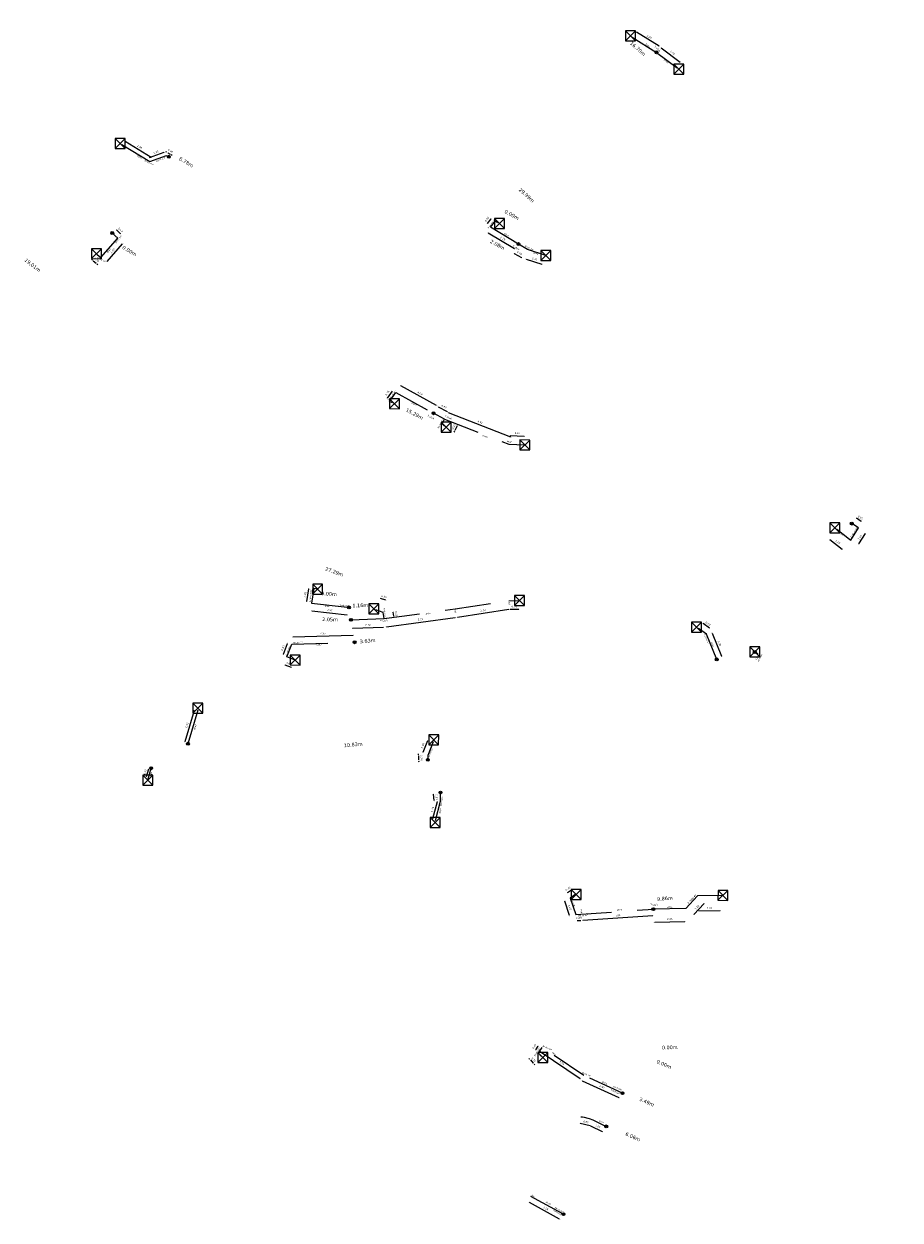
# Model space of a CAD drawing. Header units: inches. Extents: x 0 to 191500, y 0 to 342750.
# Tile 139 of 256: x 187116 to 187177, y 331186 to 331270. Entities that reach past the tile are written whole.
import ezdxf

# ---------------------------------------------------------------- set-up
doc = ezdxf.new("R2010")
doc.units = ezdxf.units.IN
doc.header["$MEASUREMENT"] = 0
doc.linetypes.add('RI-HWA_KOLKAANSLUITING', pattern=[4.3, 2.5, -1.8])
doc.linetypes.add('RI-VWA_HUISAANSLUITING', pattern=[6.1, 2.5, -1.8, 0, -1.8])
doc.layers.get('0').update_dxf_attribs({"lineweight": 20})
for name, color, linetype, lineweight in [('ECW', 150, 'Continuous', 20), ('N-WE-RI-HWA-MAATVOERING-T25', 151, 'Continuous', 20), ('N-WE-RI-HWA_KOLK-S', 150, 'Continuous', 20), ('N-WE-RI-HWA_KOLKAANSLUITING_PVC_160-G', 150, 'RI-HWA_KOLKAANSLUITING', 20), ('N-WE-RI-INLAAT', 7, 'Continuous', 20), ('N-WE-RI-VWA-MAATVOERING-T25', 30, 'Continuous', 20), ('N-WE-RI-VWA_HUISAANSLUITING_PVC_160-G', 20, 'RI-VWA_HUISAANSLUITING', 20), ('Tekst algemeen', 7, 'Continuous', 20)]:
    doc.layers.add(name, color=color, linetype=linetype, lineweight=lineweight)
doc.styles.add('CT_m_1_100_2.5mm', font='verdana.ttf', dxfattribs={"height": 0.25})
doc.styles.add('CT_m_1_50_2.5mm', font='verdana.ttf', dxfattribs={"height": 0.125})
picture_1 = doc.add_image_def('image1.ecw', size_in_pixel=(220000, 285000))

# ---------------------------------------------------------------- blocks, each defined once
blk = doc.blocks.new('A$C2C270354')
h = blk.add_hatch(color=256)
h.dxf.hatch_style = 1
edge = h.paths.add_edge_path()
edge.add_arc((0, 0), 0.1, 0, 360)
blk.add_circle((0, 0), 0.1)

msp = doc.modelspace()

# ---------------------------------------------------------------- linework, layer by layer
at = {"layer": 'N-WE-RI-HWA-MAATVOERING-T25'}
for p, q in [((187160.10749, 331268.40512), (187158.53076, 331269.37941)), ((187160.26477, 331268.29482), (187161.57597, 331267.30232)), ((187122.81561, 331261.76213), (187124.65224, 331260.64769)), ((187124.53576, 331260.63367), (187125.54595, 331261.00284)), ((187125.74232, 331260.99244), (187125.67594, 331261.02734)), ((187125.8087, 331260.95753), (187125.96957, 331260.87293)), ((187126.03595, 331260.83802), (187126.10233, 331260.80311)), ((187148.1215, 331256.03202), (187148.37692, 331256.35805)), ((187122.22707, 331255.56733), (187122.50231, 331255.30732)), ((187150.01125, 331254.25055), (187148.17995, 331255.35542)), ((187121.56325, 331253.35818), (187122.64672, 331254.59883)), ((187120.53512, 331253.45839), (187120.4775, 331253.50641)), ((187120.59273, 331253.41037), (187120.79505, 331253.24174)), ((187150.00218, 331253.93185), (187150.50078, 331253.63755)), ((187150.82211, 331253.53479), (187151.92286, 331253.17296)), ((187120.85267, 331253.19372), (187120.91028, 331253.1457)), ((187141.47178, 331244.31065), (187141.11794, 331243.80994)), ((187144.56969, 331243.30371), (187142.07676, 331244.68684)), ((187144.68304, 331243.2181), (187145.31703, 331242.88017)), ((187145.37998, 331242.81043), (187149.73449, 331241.11374)), ((187146.02024, 331241.89393), (187145.85375, 331241.56927)), ((187146.05446, 331241.96067), (187146.08869, 331242.02741)), ((187145.81953, 331241.50253), (187145.7853, 331241.43579)), ((187149.72213, 331241.21292), (187150.68716, 331241.16404)), ((187174.23423, 331235.20776), (187173.89222, 331235.42442)), ((187174.06437, 331233.63245), (187174.52335, 331234.35697)), ((187172.04711, 331233.95492), (187172.90953, 331233.27737)), ((187135.52401, 331229.62212), (187135.64725, 331230.49416)), ((187141.03063, 331229.70129), (187140.64885, 331229.82068)), ((187146.04105, 331228.51578), (187149.63056, 331229.06983)), ((187149.70222, 331229.06748), (187150.31007, 331229.08067)), ((187135.86193, 331228.96167), (187138.31804, 331228.6797)), ((187141.0674, 331227.84273), (187145.88154, 331228.48843)), ((187141.58323, 331228.59575), (187141.54431, 331228.87006)), ((187138.69262, 331227.74231), (187140.86242, 331227.82916)), ((187163.63108, 331227.74495), (187163.19316, 331228.06451)), ((187163.8158, 331227.40893), (187164.48056, 331225.78622)), ((187133.8747, 331225.92824), (187134.16819, 331226.67174)), ((187138.75716, 331227.243), (187134.53605, 331227.11186)), ((187133.9856, 331225.18435), (187134.41067, 331225.01656)), ((187127.64643, 331222.00654), (187127.00254, 331219.8165)), ((187143.94529, 331219.87956), (187143.62221, 331219.05581)), ((187143.31043, 331218.90197), (187143.30843, 331218.97694)), ((187143.31243, 331218.827), (187143.31982, 331218.54985)), ((187143.32182, 331218.47488), (187143.32382, 331218.39991)), ((187124.31949, 331217.38382), (187124.47578, 331217.93318)), ((187144.31767, 331214.44288), (187144.63779, 331215.63551)), ((187144.39869, 331215.70227), (187144.36948, 331216.16287)), ((187153.72263, 331209.28471), (187153.99791, 331209.47363)), ((187153.85971, 331207.68088), (187153.52544, 331208.67499)), ((187162.53527, 331207.73719), (187163.26658, 331208.51188)), ((187154.64785, 331207.31184), (187154.39562, 331207.29467)), ((187159.6724, 331207.65548), (187154.7974, 331207.32354)), ((187162.89751, 331208.00131), (187164.36803, 331208.02726)), ((187159.81218, 331207.21124), (187161.91567, 331207.2599)), ((187151.65638, 331198.54759), (187151.48168, 331198.28302)), ((187154.61311, 331196.26853), (187151.80166, 331198.14737)), ((187151.07146, 331197.63902), (187151.02125, 331197.69474)), ((187151.12166, 331197.5833), (187151.32857, 331197.35368)), ((187151.37877, 331197.29797), (187151.42898, 331197.24225)), ((187157.32229, 331194.9371), (187154.76116, 331196.10771))]:
    msp.add_line(p, q, dxfattribs=at)
for points in [[(187158.53733, 331269.39004), (187158.52419, 331269.36878), (187158.46696, 331269.41883)], [(187160.11406, 331268.41575), (187160.10092, 331268.39448), (187160.17129, 331268.36569)], [(187160.27231, 331268.30478), (187160.25723, 331268.28485), (187160.20497, 331268.34008)], [(187161.58351, 331267.31228), (187161.56842, 331267.29235), (187161.63577, 331267.25705)], [(187122.82209, 331261.77281), (187122.80912, 331261.75144), (187122.75149, 331261.80103)], [(187125.54166, 331261.01458), (187125.55024, 331260.9911), (187125.61639, 331261.02859)], [(187125.74814, 331261.0035), (187125.7365, 331260.98137), (187125.8087, 331260.95753)], [(187126.04177, 331260.84908), (187126.03013, 331260.82695), (187125.96957, 331260.87293)], [(187124.53147, 331260.64541), (187124.54006, 331260.62193), (187124.46532, 331260.60792)], [(187124.65873, 331260.65838), (187124.64576, 331260.637), (187124.71636, 331260.60878)], [(187148.11166, 331256.03973), (187148.13134, 331256.02431), (187148.07525, 331255.97298)], [(187148.36708, 331256.36576), (187148.38676, 331256.35035), (187148.42318, 331256.41709)], [(187122.23565, 331255.57642), (187122.21848, 331255.55824), (187122.17255, 331255.61883)], [(187122.5109, 331255.31641), (187122.49373, 331255.29824), (187122.55684, 331255.25582)], [(187148.18641, 331255.36612), (187148.17349, 331255.34471), (187148.11573, 331255.39416)], [(187122.63731, 331254.60705), (187122.65614, 331254.5906), (187122.69605, 331254.65532)], [(187150.01771, 331254.26125), (187150.0048, 331254.23985), (187150.07547, 331254.21181)], [(187120.54312, 331253.46799), (187120.52711, 331253.44879), (187120.59273, 331253.41037)], [(187120.86067, 331253.20332), (187120.84466, 331253.18412), (187120.79505, 331253.24174)], [(187121.55383, 331253.3664), (187121.57266, 331253.34995), (187121.51391, 331253.30169)], [(187150.00853, 331253.94261), (187149.99583, 331253.92108), (187149.93759, 331253.96997)], [(187150.50714, 331253.64832), (187150.49443, 331253.62679), (187150.56537, 331253.59943)], [(187150.82601, 331253.54667), (187150.8182, 331253.52292), (187150.75086, 331253.55821)], [(187151.92677, 331253.18483), (187151.91896, 331253.16108), (187151.99411, 331253.14953)], [(187141.46157, 331244.31786), (187141.48199, 331244.30343), (187141.51506, 331244.3719)], [(187142.08282, 331244.69777), (187142.0707, 331244.67591), (187142.01118, 331244.72323)], [(187141.10774, 331243.81715), (187141.12815, 331243.80272), (187141.07466, 331243.74869)], [(187144.57576, 331243.31464), (187144.56363, 331243.29278), (187144.63527, 331243.26733)], [(187144.68892, 331243.22913), (187144.67716, 331243.20707), (187144.61685, 331243.25338)], [(187145.38452, 331242.82207), (187145.37545, 331242.79878), (187145.3101, 331242.83766)], [(187145.32291, 331242.8912), (187145.31115, 331242.86914), (187145.38322, 331242.84489)], [(187145.8084, 331241.50823), (187145.83065, 331241.49683), (187145.85375, 331241.56927)], [(187146.04334, 331241.96637), (187146.06559, 331241.95497), (187146.02024, 331241.89393)], [(187149.72276, 331241.2254), (187149.72149, 331241.20043), (187149.64722, 331241.21671)], [(187149.73903, 331241.12539), (187149.72995, 331241.10209), (187149.80438, 331241.08651)], [(187150.68779, 331241.17652), (187150.68652, 331241.15156), (187150.76206, 331241.16025)], [(187173.89891, 331235.43498), (187173.88553, 331235.41386), (187173.82886, 331235.46455)], [(187174.24092, 331235.21832), (187174.22754, 331235.1972), (187174.29759, 331235.16762)], [(187174.51279, 331234.36366), (187174.53391, 331234.35028), (187174.56349, 331234.42033)], [(187172.05483, 331233.96475), (187172.03939, 331233.94509), (187171.98813, 331234.00125)], [(187172.91725, 331233.2872), (187172.90181, 331233.26754), (187172.96851, 331233.23104)], [(187174.05381, 331233.63913), (187174.07493, 331233.62576), (187174.02424, 331233.56909)], [(187135.63487, 331230.49591), (187135.65963, 331230.49241), (187135.65774, 331230.56842)], [(187140.65258, 331229.83261), (187140.64512, 331229.80875), (187140.57727, 331229.84307)], [(187135.51163, 331229.62386), (187135.53638, 331229.62037), (187135.51351, 331229.54785)], [(187141.03436, 331229.71322), (187141.0269, 331229.68936), (187141.10221, 331229.6789)], [(187149.70195, 331229.07998), (187149.70249, 331229.05498), (187149.62723, 331229.06586)], [(187149.62865, 331229.08218), (187149.63246, 331229.05747), (187149.70468, 331229.08127)], [(187150.3098, 331229.09316), (187150.31034, 331229.06817), (187150.38505, 331229.08229)], [(187135.86336, 331228.97409), (187135.8605, 331228.94926), (187135.78742, 331228.97023)], [(187138.31946, 331228.69211), (187138.31661, 331228.66728), (187138.39255, 331228.67114)], [(187141.55669, 331228.87182), (187141.53194, 331228.86831), (187141.53378, 331228.94432)], [(187141.59561, 331228.5975), (187141.57086, 331228.59399), (187141.59377, 331228.52149)], [(187145.87987, 331228.50082), (187145.8832, 331228.47604), (187145.95587, 331228.4984)], [(187146.03915, 331228.52814), (187146.04296, 331228.50343), (187145.96693, 331228.50434)], [(187138.69212, 331227.7548), (187138.69312, 331227.72982), (187138.61768, 331227.73931)], [(187140.86192, 331227.84165), (187140.86292, 331227.81667), (187140.93736, 331227.83216)], [(187141.06574, 331227.85512), (187141.06906, 331227.83034), (187140.99307, 331227.83276)], [(187163.20053, 331228.07461), (187163.18579, 331228.05441), (187163.13258, 331228.10872)], [(187163.63844, 331227.75505), (187163.62371, 331227.73486), (187163.69166, 331227.70074)], [(187163.82736, 331227.41367), (187163.80423, 331227.40419), (187163.78736, 331227.47833)], [(187134.15656, 331226.67633), (187134.17981, 331226.66715), (187134.19572, 331226.7415)], [(187134.53566, 331227.12435), (187134.53644, 331227.09937), (187134.46109, 331227.10953)], [(187138.75677, 331227.25549), (187138.75754, 331227.2305), (187138.83212, 331227.24533)], [(187133.86308, 331225.93283), (187133.88633, 331225.92365), (187133.84717, 331225.85848)], [(187164.49213, 331225.79096), (187164.469, 331225.78148), (187164.509, 331225.71682)], [(187133.99019, 331225.19597), (187133.98101, 331225.17272), (187133.91583, 331225.21188)], [(187134.41526, 331225.02818), (187134.40608, 331225.00493), (187134.48043, 331224.98902)], [(187127.63444, 331222.01007), (187127.65843, 331222.00301), (187127.66759, 331222.07849)], [(187126.99055, 331219.82002), (187127.01453, 331219.81297), (187126.98138, 331219.74454)], [(187143.93365, 331219.88413), (187143.95693, 331219.875), (187143.97268, 331219.94939)], [(187143.61057, 331219.06037), (187143.63384, 331219.05124), (187143.59482, 331218.98599)], [(187143.32293, 331218.9023), (187143.29794, 331218.90164), (187143.31243, 331218.827)], [(187143.33432, 331218.47521), (187143.30933, 331218.47455), (187143.31982, 331218.54985)], [(187124.30747, 331217.38724), (187124.33151, 331217.3804), (187124.29897, 331217.31168)], [(187124.46375, 331217.9366), (187124.4878, 331217.92976), (187124.4963, 331218.00532)], [(187144.38196, 331216.16367), (187144.35701, 331216.16208), (187144.36474, 331216.23772)], [(187144.41116, 331215.70306), (187144.38621, 331215.70148), (187144.40343, 331215.62742)], [(187144.62572, 331215.63875), (187144.64987, 331215.63227), (187144.65724, 331215.70794)], [(187144.30559, 331214.44612), (187144.32974, 331214.43963), (187144.29822, 331214.37044)], [(187153.71556, 331209.29502), (187153.72971, 331209.2744), (187153.66079, 331209.24227)], [(187153.99084, 331209.48394), (187154.00498, 331209.46333), (187154.05975, 331209.51607)], [(187153.53729, 331208.67898), (187153.51359, 331208.67101), (187153.50154, 331208.74608)], [(187163.25749, 331208.52046), (187163.27566, 331208.5033), (187163.31806, 331208.56642)], [(187153.87155, 331207.68486), (187153.84786, 331207.67689), (187153.88361, 331207.60979)], [(187154.39477, 331207.30714), (187154.39647, 331207.2822), (187154.32079, 331207.28957)], [(187154.647, 331207.32431), (187154.6487, 331207.29937), (187154.72267, 331207.31694)], [(187154.79655, 331207.33601), (187154.79825, 331207.31107), (187154.72257, 331207.31845)], [(187159.67155, 331207.66795), (187159.67325, 331207.64301), (187159.74723, 331207.66058)], [(187161.91538, 331207.27239), (187161.91596, 331207.2474), (187161.99065, 331207.26163)], [(187162.52618, 331207.74577), (187162.54435, 331207.72861), (187162.48378, 331207.68265)], [(187162.89729, 331208.0138), (187162.89773, 331207.98881), (187162.82252, 331207.99998)], [(187164.36781, 331208.03976), (187164.36825, 331208.01476), (187164.44302, 331208.02858)], [(187159.81189, 331207.22373), (187159.81247, 331207.19874), (187159.7372, 331207.2095)], [(187151.47124, 331198.2899), (187151.49211, 331198.27613), (187151.44035, 331198.22043)], [(187151.64595, 331198.55448), (187151.66681, 331198.5407), (187151.69771, 331198.61018)], [(187151.80861, 331198.15776), (187151.79472, 331198.13697), (187151.73931, 331198.18904)], [(187151.08074, 331197.64739), (187151.06217, 331197.63065), (187151.12166, 331197.5833)], [(187151.38806, 331197.30633), (187151.36949, 331197.2896), (187151.32857, 331197.35368)], [(187154.62005, 331196.27892), (187154.60616, 331196.25814), (187154.67547, 331196.22686)], [(187154.76636, 331196.11908), (187154.75596, 331196.09634), (187154.69295, 331196.13889)], [(187157.32748, 331194.94847), (187157.31709, 331194.92573), (187157.3905, 331194.90592)]]:
    msp.add_solid(points, dxfattribs=at)
at = {"layer": 'N-WE-RI-HWA_KOLK-S'}
for p, q in [((187157.76352, 331269.47597, 54.479), (187157.76203, 331268.77952, 54.479)), ((187157.76203, 331268.77952, 54.479), (187158.45997, 331269.47448, 54.479)), ((187157.76352, 331269.47597, 54.479), (187158.45848, 331268.77803, 54.479)), ((187158.45997, 331269.47448, 54.479), (187157.76352, 331269.47597, 54.479)), ((187158.45848, 331268.77803, 54.479), (187158.45997, 331269.47448, 54.479)), ((187157.76203, 331268.77952, 54.479), (187158.45848, 331268.77803, 54.479)), ((187161.13952, 331267.16097, 54.434), (187161.13803, 331266.46452, 54.434)), ((187161.13803, 331266.46452, 54.434), (187161.83597, 331267.15948, 54.434)), ((187161.13952, 331267.16097, 54.434), (187161.83448, 331266.46303, 54.434)), ((187161.83597, 331267.15948, 54.434), (187161.13952, 331267.16097, 54.434)), ((187161.83448, 331266.46303, 54.434), (187161.83597, 331267.15948, 54.434)), ((187161.13803, 331266.46452, 54.434), (187161.83448, 331266.46303, 54.434)), ((187122.12552, 331261.95397, 54.127), (187122.12403, 331261.25752, 54.127)), ((187122.12403, 331261.25752, 54.127), (187122.82197, 331261.95248, 54.127)), ((187122.12552, 331261.95397, 54.127), (187122.82048, 331261.25603, 54.127)), ((187122.82197, 331261.95248, 54.127), (187122.12552, 331261.95397, 54.127)), ((187122.82048, 331261.25603, 54.127), (187122.82197, 331261.95248, 54.127)), ((187122.12403, 331261.25752, 54.127), (187122.82048, 331261.25603, 54.127)), ((187148.61252, 331256.36197, 54.122), (187148.61103, 331255.66552, 54.122)), ((187148.61103, 331255.66552, 54.122), (187149.30897, 331256.36048, 54.122)), ((187148.61252, 331256.36197, 54.122), (187149.30748, 331255.66403, 54.122)), ((187149.30897, 331256.36048, 54.122), (187148.61252, 331256.36197, 54.122)), ((187149.30748, 331255.66403, 54.122), (187149.30897, 331256.36048, 54.122)), ((187148.61103, 331255.66552, 54.122), (187149.30748, 331255.66403, 54.122)), ((187120.46852, 331254.26097, 54.092), (187120.46703, 331253.56452, 54.092)), ((187120.46703, 331253.56452, 54.092), (187121.16497, 331254.25948, 54.092)), ((187120.46852, 331254.26097, 54.092), (187121.16348, 331253.56303, 54.092)), ((187121.16497, 331254.25948, 54.092), (187120.46852, 331254.26097, 54.092)), ((187121.16348, 331253.56303, 54.092), (187121.16497, 331254.25948, 54.092)), ((187151.85552, 331254.13397, 54.063), (187151.85403, 331253.43752, 54.063)), ((187151.85403, 331253.43752, 54.063), (187152.55197, 331254.13248, 54.063)), ((187151.85552, 331254.13397, 54.063), (187152.55048, 331253.43603, 54.063)), ((187152.55197, 331254.13248, 54.063), (187151.85552, 331254.13397, 54.063)), ((187152.55048, 331253.43603, 54.063), (187152.55197, 331254.13248, 54.063)), ((187120.46703, 331253.56452, 54.092), (187121.16348, 331253.56303, 54.092)), ((187151.85403, 331253.43752, 54.063), (187152.55048, 331253.43603, 54.063)), ((187141.29152, 331243.78197, 53.791), (187141.29003, 331243.08552, 53.791)), ((187141.29003, 331243.08552, 53.791), (187141.98797, 331243.78048, 53.791)), ((187141.29152, 331243.78197, 53.791), (187141.98648, 331243.08403, 53.791)), ((187141.98797, 331243.78048, 53.791), (187141.29152, 331243.78197, 53.791)), ((187141.98648, 331243.08403, 53.791), (187141.98797, 331243.78048, 53.791)), ((187141.29003, 331243.08552, 53.791), (187141.98648, 331243.08403, 53.791)), ((187144.90552, 331242.13597, 53.861), (187144.90403, 331241.43952, 53.861)), ((187144.90403, 331241.43952, 53.861), (187145.60197, 331242.13448, 53.861)), ((187144.90552, 331242.13597, 53.861), (187145.60048, 331241.43803, 53.861)), ((187145.60197, 331242.13448, 53.861), (187144.90552, 331242.13597, 53.861)), ((187145.60048, 331241.43803, 53.861), (187145.60197, 331242.13448, 53.861)), ((187144.90403, 331241.43952, 53.861), (187145.60048, 331241.43803, 53.861)), ((187150.38352, 331240.89597, 53.809), (187150.38203, 331240.19952, 53.809)), ((187150.38203, 331240.19952, 53.809), (187151.07997, 331240.89448, 53.809)), ((187150.38352, 331240.89597, 53.809), (187151.07848, 331240.19803, 53.809)), ((187151.07997, 331240.89448, 53.809), (187150.38352, 331240.89597, 53.809)), ((187151.07848, 331240.19803, 53.809), (187151.07997, 331240.89448, 53.809)), ((187150.38203, 331240.19952, 53.809), (187151.07848, 331240.19803, 53.809)), ((187172.04352, 331235.10497, 53.839), (187172.04203, 331234.40852, 53.839)), ((187172.04203, 331234.40852, 53.839), (187172.73997, 331235.10348, 53.839)), ((187172.04352, 331235.10497, 53.839), (187172.73848, 331234.40703, 53.839)), ((187172.73997, 331235.10348, 53.839), (187172.04352, 331235.10497, 53.839)), ((187172.73848, 331234.40703, 53.839), (187172.73997, 331235.10348, 53.839)), ((187172.04203, 331234.40852, 53.839), (187172.73848, 331234.40703, 53.839)), ((187135.92152, 331230.81797, 53.596), (187135.92003, 331230.12152, 53.596)), ((187135.92003, 331230.12152, 53.596), (187136.61797, 331230.81648, 53.596)), ((187135.92152, 331230.81797, 53.596), (187136.61648, 331230.12003, 53.596)), ((187136.61797, 331230.81648, 53.596), (187135.92152, 331230.81797, 53.596)), ((187136.61648, 331230.12003, 53.596), (187136.61797, 331230.81648, 53.596)), ((187135.92003, 331230.12152, 53.596), (187136.61648, 331230.12003, 53.596)), ((187150.02452, 331230.03297, 53.618), (187150.02303, 331229.33652, 53.618)), ((187150.02303, 331229.33652, 53.618), (187150.72097, 331230.03148, 53.618)), ((187150.02452, 331230.03297, 53.618), (187150.71948, 331229.33503, 53.618)), ((187150.72097, 331230.03148, 53.618), (187150.02452, 331230.03297, 53.618)), ((187150.71948, 331229.33503, 53.618), (187150.72097, 331230.03148, 53.618)), ((187139.84352, 331229.45297, 53.55), (187139.84203, 331228.75652, 53.55)), ((187139.84203, 331228.75652, 53.55), (187140.53997, 331229.45148, 53.55)), ((187139.84352, 331229.45297, 53.55), (187140.53848, 331228.75503, 53.55)), ((187140.53997, 331229.45148, 53.55), (187139.84352, 331229.45297, 53.55)), ((187140.53848, 331228.75503, 53.55), (187140.53997, 331229.45148, 53.55)), ((187150.02303, 331229.33652, 53.618), (187150.71948, 331229.33503, 53.618)), ((187139.84203, 331228.75652, 53.55), (187140.53848, 331228.75503, 53.55)), ((187162.38749, 331228.167, 53.79), (187162.386, 331227.47055, 53.79)), ((187162.386, 331227.47055, 53.79), (187163.08395, 331228.16551, 53.79)), ((187162.38749, 331228.167, 53.79), (187163.08245, 331227.46905, 53.79)), ((187163.08395, 331228.16551, 53.79), (187162.38749, 331228.167, 53.79)), ((187163.08245, 331227.46905, 53.79), (187163.08395, 331228.16551, 53.79)), ((187162.386, 331227.47055, 53.79), (187163.08245, 331227.46905, 53.79)), ((187134.34452, 331225.87397, 53.515), (187134.34303, 331225.17752, 53.515)), ((187134.34303, 331225.17752, 53.515), (187135.04097, 331225.87248, 53.515)), ((187134.34452, 331225.87397, 53.515), (187135.03948, 331225.17603, 53.515)), ((187135.04097, 331225.87248, 53.515), (187134.34452, 331225.87397, 53.515)), ((187135.03948, 331225.17603, 53.515), (187135.04097, 331225.87248, 53.515)), ((187166.44452, 331226.43697, 53.915), (187166.44303, 331225.74052, 53.915)), ((187166.44303, 331225.74052, 53.915), (187167.14097, 331226.43548, 53.915)), ((187166.44303, 331225.74052, 53.915), (187167.13948, 331225.73903, 53.915)), ((187166.44452, 331226.43697, 53.915), (187167.13948, 331225.73903, 53.915)), ((187167.14097, 331226.43548, 53.915), (187166.44452, 331226.43697, 53.915)), ((187167.13948, 331225.73903, 53.915), (187167.14097, 331226.43548, 53.915)), ((187134.34303, 331225.17752, 53.515), (187135.03948, 331225.17603, 53.515)), ((187127.54352, 331222.50897, 53.558), (187127.54203, 331221.81252, 53.558)), ((187127.54203, 331221.81252, 53.558), (187128.23997, 331222.50748, 53.558)), ((187127.54352, 331222.50897, 53.558), (187128.23848, 331221.81103, 53.558)), ((187128.23997, 331222.50748, 53.558), (187127.54352, 331222.50897, 53.558)), ((187128.23848, 331221.81103, 53.558), (187128.23997, 331222.50748, 53.558)), ((187127.54203, 331221.81252, 53.558), (187128.23848, 331221.81103, 53.558)), ((187144.02352, 331220.30197, 53.694), (187144.02203, 331219.60552, 53.694)), ((187144.02203, 331219.60552, 53.694), (187144.71997, 331220.30048, 53.694)), ((187144.02352, 331220.30197, 53.694), (187144.71848, 331219.60403, 53.694)), ((187144.71997, 331220.30048, 53.694), (187144.02352, 331220.30197, 53.694)), ((187144.71848, 331219.60403, 53.694), (187144.71997, 331220.30048, 53.694)), ((187144.02203, 331219.60552, 53.694), (187144.71848, 331219.60403, 53.694)), ((187124.05952, 331217.47397, 53.571), (187124.05803, 331216.77752, 53.571)), ((187124.05803, 331216.77752, 53.571), (187124.75597, 331217.47248, 53.571)), ((187124.05952, 331217.47397, 53.571), (187124.75448, 331216.77603, 53.571)), ((187124.75597, 331217.47248, 53.571), (187124.05952, 331217.47397, 53.571)), ((187124.75448, 331216.77603, 53.571), (187124.75597, 331217.47248, 53.571)), ((187124.05803, 331216.77752, 53.571), (187124.75448, 331216.77603, 53.571)), ((187144.12252, 331214.51897, 53.793), (187144.12103, 331213.82252, 53.793)), ((187144.12103, 331213.82252, 53.793), (187144.81897, 331214.51748, 53.793)), ((187144.12252, 331214.51897, 53.793), (187144.81748, 331213.82103, 53.793)), ((187144.81897, 331214.51748, 53.793), (187144.12252, 331214.51897, 53.793)), ((187144.81748, 331213.82103, 53.793), (187144.81897, 331214.51748, 53.793)), ((187144.12103, 331213.82252, 53.793), (187144.81748, 331213.82103, 53.793)), ((187153.9689, 331209.4956, 54.049), (187153.9674, 331208.79915, 54.049)), ((187153.9674, 331208.79915, 54.049), (187154.66535, 331209.4941, 54.049)), ((187153.9689, 331209.4956, 54.049), (187154.66385, 331208.79765, 54.049)), ((187154.66535, 331209.4941, 54.049), (187153.9689, 331209.4956, 54.049)), ((187154.66385, 331208.79765, 54.049), (187154.66535, 331209.4941, 54.049)), ((187164.22852, 331209.43197, 54.425), (187164.22703, 331208.73552, 54.425)), ((187164.22703, 331208.73552, 54.425), (187164.92497, 331209.43048, 54.425)), ((187164.22852, 331209.43197, 54.425), (187164.92348, 331208.73403, 54.425)), ((187164.92497, 331209.43048, 54.425), (187164.22852, 331209.43197, 54.425)), ((187164.92348, 331208.73403, 54.425), (187164.92497, 331209.43048, 54.425)), ((187153.9674, 331208.79915, 54.049), (187154.66385, 331208.79765, 54.049)), ((187164.22703, 331208.73552, 54.425), (187164.92348, 331208.73403, 54.425)), ((187151.64552, 331198.10397, 54.278), (187151.64403, 331197.40752, 54.278)), ((187151.64403, 331197.40752, 54.278), (187152.34197, 331198.10248, 54.278)), ((187151.64552, 331198.10397, 54.278), (187152.34048, 331197.40603, 54.278)), ((187152.34197, 331198.10248, 54.278), (187151.64552, 331198.10397, 54.278)), ((187152.34048, 331197.40603, 54.278), (187152.34197, 331198.10248, 54.278)), ((187151.64403, 331197.40752, 54.278), (187152.34048, 331197.40603, 54.278))]:
    msp.add_line(p, q, dxfattribs=at)
at = {"layer": 'N-WE-RI-HWA_KOLKAANSLUITING_PVC_160-G'}
for points, elevation in [([(187158.23109, 331269.03712), (187159.93128, 331267.97851)], 54.479), ([(187122.59461, 331261.5425), (187124.55949, 331260.35025), (187125.71056, 331260.77091), (187125.87143, 331260.68631)], 54.127), ([(187120.86317, 331253.8495), (187121.1268, 331253.63976), (187122.30894, 331254.99339), (187121.92465, 331255.3564)], 54.092), ([(187152.203, 331253.785), (187150.92739, 331254.21278), (187150.29961, 331254.58332)], 54.063), ([(187141.50313, 331243.49656), (187141.29102, 331243.59579), (187141.73142, 331244.219), (187144.35552, 331242.7631)], 53.791), ([(187145.11884, 331241.85408), (187144.9554, 331242.02995), (187145.12189, 331242.35461), (187144.35552, 331242.7631)], 53.861), ([(187145.12189, 331242.35461), (187149.61616, 331240.60347), (187150.731, 331240.547)], 53.861), ([(187172.51629, 331234.67352), (187173.40425, 331233.97119), (187173.49666, 331233.9033), (187174.03591, 331234.75454), (187173.56718, 331235.05147)], 53.839), ([(187136.269, 331230.469), (187135.99254, 331230.52111), (187135.8483, 331229.50054), (187138.45343, 331229.20145)], 53.596), ([(187134.692, 331225.525), (187134.1274, 331225.74786), (187134.47596, 331226.63089), (187138.84699, 331226.76668)], 53.515), ([(187166.792, 331226.088), (187167.00094, 331225.97302)], 53.915), ([(187127.891, 331222.01281), (187127.207, 331219.67821)], 53.558), ([(187144.33427, 331219.80757), (187143.95641, 331218.84417), (187143.96404, 331218.55834)], 53.694), ([(187124.407, 331217.125), (187124.6442, 331217.96324)], 53.571), ([(187144.49241, 331214.31832), (187144.85142, 331215.65582), (187144.85142, 331216.25898)], 53.793), ([(187154.3093, 331209.1583), (187153.90762, 331208.88263), (187154.28969, 331207.74633), (187159.71623, 331208.11583)], 54.049), ([(187164.576, 331209.083), (187164.576, 331209.083), (187162.80396, 331209.05173), (187161.96968, 331208.16796), (187159.71623, 331208.11583)], 54.425)]:
    msp.add_lwpolyline(points, dxfattribs=dict(at, elevation=elevation))
for points in [[(187159.93128, 331267.97851), (187161.36622, 331266.90095)], [(187150.29961, 331254.58332), (187148.33988, 331255.76567), (187148.6878, 331256.20978), (187148.83471, 331256.09548)], [(187138.59395, 331228.33215), (187140.91363, 331228.42499), (187145.87644, 331229.09064), (187149.61418, 331229.66756), (187150.372, 331229.684)], [(187140.91363, 331228.42499), (187140.85364, 331228.84782), (187140.32548, 331229.03755)], [(187164.14097, 331225.56605), (187163.41934, 331227.32756), (187162.86026, 331227.73554)]]:
    msp.add_lwpolyline(points, dxfattribs=at)
msp.add_polyline3d([(187157.55555, 331195.26703, 51.70415), (187154.858, 331196.5, 54.193), (187151.92184, 331198.46218, 54.193), (187151.66448, 331198.07243, 54.193), (187151.87139, 331197.84281, 54.278)], dxfattribs=at)
at = {"layer": 'N-WE-RI-VWA-MAATVOERING-T25'}
for p, q in [((187155.30273, 331192.98132), (187154.60537, 331193.15339)), ((187156.15483, 331192.56935), (187155.3502, 331192.96951)), ((187153.16418, 331186.46476), (187151.05213, 331187.62498))]:
    msp.add_line(p, q, dxfattribs=at)
for points in [[(187154.60836, 331193.16553), (187154.60237, 331193.14125), (187154.53255, 331193.17136)], [(187155.35577, 331192.9807), (187155.34463, 331192.95832), (187155.28305, 331193.00291)], [(187155.30573, 331192.99346), (187155.29974, 331192.96919), (187155.37555, 331192.96336)], [(187156.1604, 331192.58054), (187156.14927, 331192.55815), (187156.22199, 331192.53595)], [(187151.05814, 331187.63594), (187151.04611, 331187.61403), (187150.98639, 331187.66109)], [(187153.1702, 331186.47572), (187153.15817, 331186.45381), (187153.22992, 331186.42865)]]:
    msp.add_solid(points, dxfattribs=at)
at = {"layer": 'N-WE-RI-VWA_HUISAANSLUITING_PVC_160-G'}
for points in [[(187154.643, 331193.619, 52.841), (187154.765, 331193.605, 52.794), (187154.877, 331193.581, 52.774), (187155.134, 331193.513, 52.781), (187155.231, 331193.491, 52.731), (187155.486, 331193.411, 52.549), (187156.42494, 331192.94404, 51.73251)], [(187151.141, 331188.074, 52.78), (187153.44, 331186.81109, 51.8074)]]:
    msp.add_polyline3d(points, dxfattribs=at)

# ---------------------------------------------------------------- block references
at = {"layer": 'N-WE-RI-INLAAT', "rotation": 0.06357443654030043}
for p in [(187159.93128, 331267.97851), (187125.87143, 331260.68631, 54.127), (187121.92465, 331255.3564, 54.092), (187150.29961, 331254.58332), (187144.35552, 331242.7631, 53.791), (187173.56718, 331235.05147, 53.839), (187138.45343, 331229.20145, 53.596), (187138.59395, 331228.33215), (187138.84699, 331226.76668, 53.515), (187164.14097, 331225.56605), (187166.792, 331226.088, 53.915), (187127.207, 331219.67821, 53.558), (187143.96404, 331218.55834, 53.694), (187124.6442, 331217.96324, 53.571), (187144.85142, 331216.25898, 53.793), (187159.71623, 331208.11583, 54.049), (187157.55555, 331195.26703, 51.70415), (187156.42494, 331192.94404, 51.73251), (187153.44, 331186.81109, 51.8074)]:
    msp.add_blockref('A$C2C270354', p, dxfattribs=at)

# ---------------------------------------------------------------- texts
at = {"layer": 'N-WE-RI-HWA-MAATVOERING-T25', "char_height": 0.125, "attachment_point": 5, "style": 'CT_m_1_50_2.5mm'}
for s, insert, rotation in [('\\A1;2.00', (187159.42179, 331269.05841), 328.2871453), ('\\A1;1.79', (187161.03802, 331267.95399), 322.8764505), ('\\A1;2.30', (187123.83524, 331261.37188), 328.7514239), ('\\A1;1.23', (187124.97382, 331261.0017), 20.0749798), ('\\A1;0.18', (187125.98039, 331261.08876), 332.2603951), ('\\A1;0.56', (187148.09557, 331256.31541), 51.9241203), ('\\A1;0.53', (187122.49881, 331255.57931), 316.6307823), ('\\A1;2.29', (187149.19637, 331254.97), 328.8964085), ('\\A1;1.80', (187121.95731, 331254.10747), 48.8689468), ('\\A1;0.73', (187150.35076, 331253.9529), 329.4492261), ('\\A1;0.26', (187120.81894, 331253.47608), 320.189634), ('\\A1;1.31', (187151.43348, 331253.53941), 341.8034481), ('\\A1;0.76', (187141.13546, 331244.17293), 54.7524762), ('\\A1;3.00', (187143.41798, 331244.16606), 330.9776299), ('\\A1;0.87', (187145.09226, 331243.22215), 331.9413181), ('\\A1;0.37', (187145.76321, 331241.82072), 62.8510573), ('\\A1;4.82', (187147.62842, 331242.14477), 338.7121602), ('\\A1;1.12', (187150.21432, 331241.37964), 357.1005151), ('\\A1;0.56', (187174.16768, 331235.48097), 327.6463275), ('\\A1;1.01', (187174.12898, 331234.09916), 57.6463275), ('\\A1;1.25', (187172.59898, 331233.76972), 321.8456783), ('\\A1;1.03', (187135.39224, 331230.08547), 81.9558221), ('\\A1;0.55', (187140.898, 331229.94727), 342.633923), ('\\A1;2.62', (187137.11226, 331229.01472), 353.4507229), ('\\A1;3.78', (187147.8059, 331228.98657), 8.7744141), ('\\A1;0.76', (187150.00191, 331229.26921), 1.2426832), ('\\A1;0.43', (187141.75714, 331228.76034), 278.0751247), ('\\A1;5.01', (187143.44852, 331228.35903), 7.6392734), ('\\A1;0.69', (187163.52717, 331228.0624), 323.8806178), ('\\A1;4.37', (187136.64054, 331227.37264), 1.7794283), ('\\A1;2.32', (187139.76971, 331227.98089), 2.2920222), ('\\A1;0.95', (187133.8399, 331226.37166), 68.4593154), ('\\A1;1.90', (187164.32879, 331226.67157), 292.2772633), ('\\A1;0.61', (187134.2698, 331225.282), 338.4593154), ('\\A1;2.43', (187127.13711, 331220.96661), 73.6160732), ('\\A1;1.04', (187143.60204, 331219.53895), 68.584442), ('\\A1;0.28', (187143.51212, 331218.69365), 271.527425), ('\\A1;0.72', (187124.20978, 331217.71194), 74.1196804), ('\\A1;0.61', (187144.57887, 331215.94492), 273.6275549), ('\\A1;1.39', (187144.2891, 331215.08982), 74.9748352), ('\\A1;0.48', (187153.74933, 331209.54083), 34.4617411), ('\\A1;1.20', (187153.87769, 331208.24018), 288.5850341), ('\\A1;1.22', (187162.76174, 331208.25592), 46.6498895), ('\\A1;1.62', (187163.62933, 331208.20956), 1.0110827), ('\\A1;0.40', (187154.50848, 331207.49799), 3.8953093), ('\\A1;5.04', (187157.22164, 331207.68424), 3.8953093), ('\\A1;2.25', (187160.85941, 331207.43082), 1.3252244), ('\\A1;0.47', (187151.40615, 331198.52285), 56.5622694), ('\\A1;0.31', (187151.37021, 331197.59923), 312.0213851), ('\\A1;3.53', (187153.3159, 331197.37033), 326.2459538), ('\\A1;2.97', (187156.12281, 331195.69981), 335.4363569)]:
    msp.add_mtext(s, dxfattribs=dict(at, insert=insert, rotation=rotation))
at = {"layer": 'N-WE-RI-HWA-MAATVOERING-T25', "char_height": 0.25, "attachment_point": 1, "style": 'CT_m_1_100_2.5mm'}
for s, insert, rotation in [('16.70m', (187158.22315, 331268.76346), 318.1979184), ('6.78m', (187126.68013, 331260.69147), 329.7352732), ('29.99m', (187150.44873, 331258.52737), 318.1979184), ('0.00m', (187149.40618, 331257.00023), 330.941022), ('0.00m', (187122.71613, 331254.48928), 329.7352732), ('2.08m', (187148.40111, 331254.91057), 331.0117851), ('19,01m', (187115.92174, 331253.61442), 321.8405368), ('15.29m', (187142.51139, 331243.13927), 331.9099951), ('27.29m', (187136.85642, 331232.03509), 339.9558486), ('0.00m', (187136.51869, 331230.30901), 356.4247423), ('1.16m', (187138.68997, 331229.44917), 1.8943734), ('2.05m', (187136.58159, 331228.49223), 359.2715117), ('3.63m', (187139.19944, 331226.94018), 5.4525809), ('10.83m', (187138.08091, 331219.67645), 5.4525809), ('9.86m', (187159.95199, 331208.9411), 5.4525809), ('0.00m', (187160.30213, 331198.57165), 1.6864682), ('0.00m', (187160.00645, 331197.61614), 336.3480208), ('3.49m', (187158.7948, 331194.98205), 336.3480208)]:
    msp.add_mtext_dynamic_manual_height_columns(s, width=2.0344691, gutter_width=0.25, heights=[0], dxfattribs=dict(at, insert=insert, rotation=rotation))
at = {"layer": 'N-WE-RI-VWA-MAATVOERING-T25', "char_height": 0.125, "attachment_point": 5, "style": 'CT_m_1_50_2.5mm'}
for s, insert, rotation in [('\\A1;0.87', (187155.00102, 331193.25771), 346.1398045), ('\\A1;1.05', (187155.83943, 331192.94419), 333.5577893), ('\\A1;2.56', (187152.20219, 331187.21605), 331.2186106)]:
    msp.add_mtext(s, dxfattribs=dict(at, insert=insert, rotation=rotation))
at = {"layer": 'N-WE-RI-VWA-MAATVOERING-T25', "insert": (187157.83004, 331192.55117), "char_height": 0.25, "attachment_point": 1, "rotation": 336.3480208, "style": 'CT_m_1_100_2.5mm'}
msp.add_mtext_dynamic_manual_height_columns('6.06m', width=2.0344691, gutter_width=0.25, heights=[0], dxfattribs=at)
at = {"layer": 'Tekst algemeen', "attachment_point": 1, "style": 'CT_m_1_50_2.5mm'}
for s, width, insert, char_height, rotation in [('%%C160', 0.7120247, (187159.20023, 331268.62678), 0.1, 321.4079948), ('T stuk', 0.9337666, (187159.84391, 331268.43745), 0.125, 320.9821258), ('%%C160', 0.7120247, (187160.50087, 331267.51331), 0.1, 316.5892279), ('%%C160', 0.7120247, (187123.6854, 331260.8088), 0.1, 329.9464643), ('Bocht 45%%D', 0.7120247, (187124.21328, 331260.47569), 0.1, 331.9142839), ('Bocht 45%%D', 0.7120247, (187124.97072, 331260.42434), 0.1, 19.4621436), ('2x Bocht 90%%D', 0.9417119, (187148.11989, 331255.73314), 0.1, 51.2281582), ('Bocht 90%%D', 0.7120247, (187122.11365, 331254.69049), 0.1, 51.8923328), ('%%C160', 0.7120247, (187149.31891, 331255.37068), 0.1, 329.2254681), ('%%C160', 0.7120247, (187121.52269, 331253.99948), 0.1, 50.8803924), ('T stuk', 0.9337666, (187149.92801, 331254.50934), 0.125, 330.3657838), ('Bocht 15%%D', 0.7120247, (187150.7745, 331254.50489), 0.1, 331.9142839), ('Bocht 90%%D', 0.7120247, (187120.9151, 331253.69618), 0.1, 331.9142839), ('%%C160', 0.7120247, (187151.34028, 331254.03499), 0.1, 340.886947), ('2x Bocht 90%%D', 0.9417119, (187141.14807, 331243.6854), 0.1, 51.2281582), ('%%C160', 0.7120247, (187142.86487, 331243.54648), 0.1, 329.2254681), ('T stuk', 0.9337666, (187143.97487, 331242.66913), 0.125, 332.8438626), ('T stuk', 0.9337666, (187145.17945, 331242.63495), 0.125, 336.303888), ('Bocht 45%%D', 0.9417119, (187144.63841, 331241.75252), 0.1, 61.6802549), ('%%C160', 0.7120247, (187147.80151, 331241.26681), 0.1, 337.3517507), ('Mof', 0.9337666, (187149.50693, 331240.85264), 0.125, 349.3383522), ('%%C160', 0.7120247, (187172.71803, 331234.48856), 0.1, 321.1160447), ('2x Bocht 90%%D', 0.9417119, (187173.44318, 331234.11329), 0.1, 56.7028908), ('2x Bocht 90%%D', 0.9417119, (187135.66904, 331229.58594), 0.1, 82.9938497), ('%%C160', 0.7120247, (187136.78945, 331229.35782), 0.1, 352.9644328), ('Bocht 15%%D', 0.9417119, (187137.74281, 331229.4214), 0.1, 354.1024464), ('Bocht 45%%D', 0.9417119, (187140.94877, 331229.16643), 0.1, 279.3422109), ('Mof', 0.9417119, (187145.91751, 331229.04987), 0.1, 279.3422109), ('Mof', 0.9417119, (187149.68675, 331229.60386), 0.1, 279.3422109), ('T stuk', 0.9337666, (187140.6337, 331228.31449), 0.125, 4.7177029), ('%%C160', 0.7120247, (187143.78844, 331228.78839), 0.1, 8.4904239), ('Bocht 45%%D', 0.9417119, (187134.55684, 331226.78545), 0.1, 2.0728497), ('%%C160', 0.7120247, (187136.15405, 331226.64895), 0.1, 1.286844), ('Bocht 45%%D', 0.9417119, (187163.3488, 331227.32639), 0.1, 291.055029), ('%%C160', 0.7120247, (187163.81673, 331226.7893), 0.1, 294.7395502), ('Bocht 90%%D', 0.9417119, (187134.02417, 331225.86249), 0.1, 67.7462985), ('Geboord op koker', 0.7120247, (187166.82823, 331225.54241), 0.1, 61.2333228), ('%%C160', 0.7120247, (187127.61546, 331220.6645), 0.1, 76.2431841), ('Bocht 15%%D', 0.9417119, (187143.9902, 331218.78247), 0.1, 68.1205605), ('%%C160', 0.7120247, (187124.55154, 331217.35403), 0.1, 76.2431841), ('Bocht 30%%D', 0.9417119, (187144.81472, 331215.3351), 0.1, 77.9949111), ('%%C160', 0.7120247, (187144.7418, 331214.81499), 0.1, 76.2431841), ('2x Bocht 45%%D', 0.9417119, (187162.06505, 331208.52958), 0.1, 46.4188197), ('Bocht 90%%D', 0.9417119, (187154.05554, 331208.87592), 0.1, 289.5979805), ('%%C160', 0.7120247, (187157.16423, 331208.1129), 0.1, 4.5603787), ('T stuk', 0.9337666, (187159.50122, 331208.49747), 0.125, 358.8311802), ('%%C160', 0.7120247, (187160.6853, 331208.29963), 0.1, 4.5603787), ('Bocht 90%%D', 0.9417119, (187154.48355, 331207.70264), 0.1, 4.3272529), ('Mof', 0.9417119, (187154.64675, 331207.84175), 0.1, 93.1133084), ('Bocht 90%%D', 0.9417119, (187151.36381, 331197.88618), 0.1, 56.2203049), ('Bocht 90%%D', 0.9417119, (187152.00665, 331198.60857), 0.1, 335.4308243), ('Mof', 0.9417119, (187152.67917, 331198.1393), 0.1, 329.7920119), ('Bocht 15%%D', 0.9417119, (187154.76087, 331196.76477), 0.1, 335.4308243), ('%%C160', 0.7120247, (187156.17681, 331196.10229), 0.1, 331.9259756), ('Bocht 90%%D', 0.9417119, (187156.94992, 331195.78435), 0.1, 335.4308243), ('Klikinlaat', 0.9417119, (187156.80093, 331195.55276), 0.1, 332.4097422), ('%%C160', 0.7120247, (187155.94465, 331193.39546), 0.1, 331.9259756), ('Mof', 0.9417119, (187151.23681, 331188.17854), 0.1, 329.7920119), ('%%C160', 0.7120247, (187152.23094, 331187.71185), 0.1, 331.9259756), ('Bocht 90%%D', 0.9417119, (187152.86996, 331187.32318), 0.1, 329.7920119), ('Klikinlaat', 0.9417119, (187152.76219, 331187.13798), 0.1, 329.7920119)]:
    msp.add_mtext_dynamic_manual_height_columns(s, width=width, gutter_width=0.25, heights=[0], dxfattribs=dict(at, insert=insert, char_height=char_height, rotation=rotation))

# ---------------------------------------------------------------- pictures from other files: only their frames are drawn
at = {"layer": 'ECW'}
image = msp.add_image(picture_1, insert=(180500, 328500), size_in_units=(11000, 14250), dxfattribs=at)
image.dxf.flags = 7

doc.saveas('drawing.dxf')
